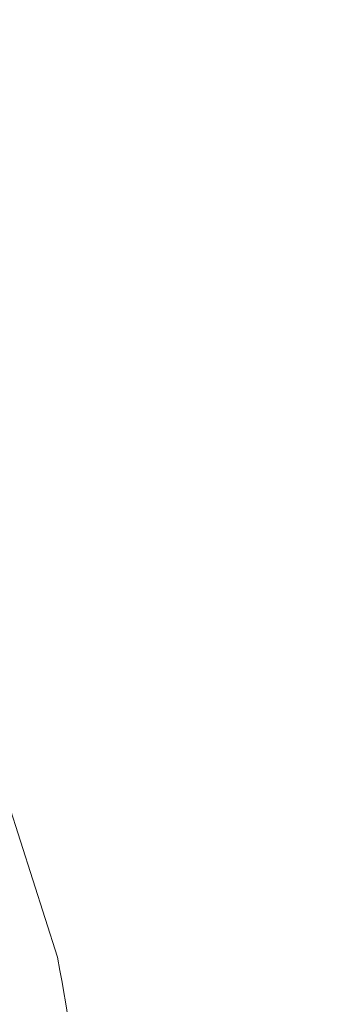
# Model space of a CAD drawing. Header units: millimetres. Extents: x -811 to 1340, y -192 to 870.
# Tile 96 of 256: x 502.64 to 503.291, y 235.008 to 237.023. Entities that reach past the tile are written whole.
import ezdxf

# ---------------------------------------------------------------- set-up
doc = ezdxf.new("R2010")
doc.units = ezdxf.units.MM
doc.header["$MEASUREMENT"] = 0
doc.layers.add('layer 1', color=7, linetype='Continuous')

msp = doc.modelspace()

# ---------------------------------------------------------------- linework, layer by layer
at = {"layer": 'layer 1', "color": 114, "lineweight": 9}
msp.add_open_spline([(501.9864, 237.0227), (501.9864, 237.0227), (502.1087, 237.0227), (502.1087, 237.0227), (502.1087, 237.0227), (502.1166, 236.6676), (502.1983, 236.9438), (502.3121, 236.3702), (502.3121, 236.3702), (502.3121, 236.3702), (502.7171, 235.1042), (502.7171, 235.1042), (502.7171, 235.1042), (502.7482, 234.9482), (502.7343, 234.9552), (502.7853, 234.8055), (502.7853, 234.8055), (502.9575, 234.2999), (503.0088, 234.3336), (503.0815, 234.0012), (503.0815, 234.0012), (503.164, 233.6238), (503.2545, 234.0141), (503.2504, 233.1513), (503.2504, 233.1513), (503.2482, 232.6911), (503.2861, 232.6593), (503.2907, 232.4579), (503.2907, 232.4579), (503.1109, 232.4579), (502.9788, 232.4476), (502.8073, 232.5043), (502.8073, 232.5043), (502.5307, 232.5958), (502.559, 232.6209), (502.1495, 232.6209), (502.1495, 232.6209), (502.1495, 233.4695), (502.0648, 233.9085), (502.068, 234.8219), (502.068, 234.8219), (502.0708, 235.613), (501.9857, 235.0117), (501.9864, 235.8815), (501.9864, 235.8815), (501.9867, 236.2618), (501.9864, 236.6423), (501.9864, 237.0227)], degree=3, knots=[0, 0, 0, 0, 0.076923, 0.076923, 0.076923, 0.076923, 0.153846, 0.153846, 0.153846, 0.153846, 0.230769, 0.230769, 0.230769, 0.230769, 0.307692, 0.307692, 0.307692, 0.307692, 0.384615, 0.384615, 0.384615, 0.384615, 0.461538, 0.461538, 0.461538, 0.461538, 0.538462, 0.538462, 0.538462, 0.538462, 0.615385, 0.615385, 0.615385, 0.615385, 0.692308, 0.692308, 0.692308, 0.692308, 0.769231, 0.769231, 0.769231, 0.769231, 0.846154, 0.846154, 0.846154, 0.846154, 1, 1, 1, 1], dxfattribs=at)

doc.saveas('drawing.dxf')
